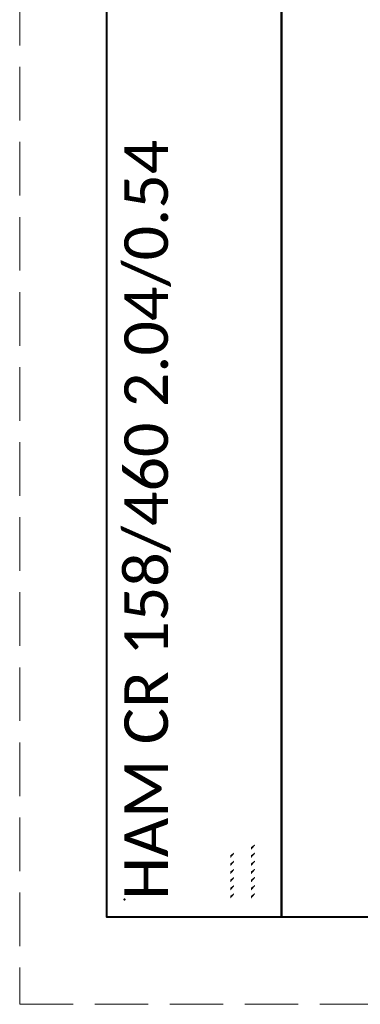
# Paper-space layout 'Layout1' of a CAD drawing. Extents: x 0 to 39.3, y 0 to 22.
# Tile 1 of 131: x 0 to 2, y 0 to 5.6. Entities that reach past the tile are written whole.
import ezdxf

# ---------------------------------------------------------------- set-up
doc = ezdxf.new("R2010")
doc.units = 0
doc.header["$MEASUREMENT"] = 0
doc.linetypes.add('DGN Style 3', pattern=[0.429961, 0.307115, -0.122846])
for name, color, linetype, lineweight in [('SH_Border', 7, 'Continuous', 40), ('SH_Data', 7, 'Continuous', 0), ('SH_Data (Construction)', 7, 'Continuous', 0)]:
    doc.layers.add(name, color=color, linetype=linetype, lineweight=lineweight)
doc.layers.add('SH_Cut_Line', color=7, linetype='DGN Style 3', lineweight=0, plot=False)
doc.styles.add('Style-Arial', font='arial.ttf')
doc.styles.add('Style-Calibri', font='calibri.ttf')

# ---------------------------------------------------------------- blocks, each defined once
blk = doc.blocks.new('BORDER_1')
at = {"layer": 'SH_Border', "color": 7, "linetype": 'Continuous', "lineweight": 40, "flags": 128}
for points in [[(0.5, 21.5), (1.5, 21.5), (1.5, 0.5), (0.5, 0.5)], [(1.5, 21.5), (33.5, 21.5), (33.5, 0.5), (1.5, 0.5)]]:
    blk.add_lwpolyline(points, close=True, dxfattribs=at)
at = {"layer": 'SH_Cut_Line', "color": 7, "linetype": 'DGN Style 3', "lineweight": 0, "flags": 128}
blk.add_lwpolyline([(0, 0), (34, 0), (34, 22), (0, 22)], close=True, dxfattribs=at)
at = {"layer": 'SH_Data (Construction)', "lineweight": 40}
blk.add_point((0.6, 0.6), dxfattribs=at)
at = {"layer": 'SH_Data', "color": 7, "linetype": 'Continuous', "lineweight": 0, "rotation": 90}
for s, insert, char_height, attachment_point, line_spacing_factor, style in [('\\fCalibri|b0|i0|c00|p39;HAM CR 158/460 2.04/0.54', (0.6, 0.6), 0.25, 1, 0.6, 'Style-Calibri'), ('\\fArial|b0|i0|c00|p39;``````\\P```````', (1.4333, 0.6), 0.1, 7, 0.711585, 'Style-Arial')]:
    blk.add_mtext(s, dxfattribs=dict(at, insert=insert, char_height=char_height, attachment_point=attachment_point, line_spacing_factor=line_spacing_factor, style=style))

psp = doc.layouts.get("Layout1")

# ---------------------------------------------------------------- block references
at = {"layer": 'SH_Cut_Line', "color": 7, "linetype": 'DGN Style 3', "lineweight": 0}
psp.add_blockref('BORDER_1', (0, 0), dxfattribs=at)

doc.saveas('drawing.dxf')
